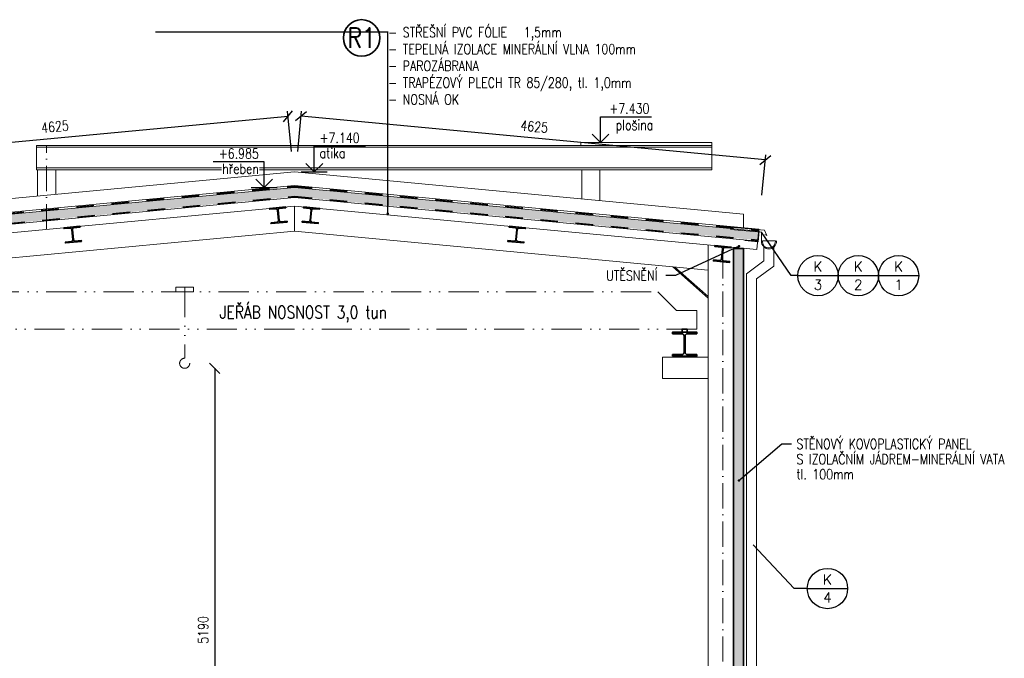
# Model space of a CAD drawing. Header units: millimetres. Extents: x -25606 to 96684, y -22894 to 47132.
# Tile 5 of 89: x -18746 to -8977, y -10000 to -3666. Entities that reach past the tile are written whole.
import ezdxf
from ezdxf import colors
from ezdxf.entities.mleader import LeaderData, LeaderLine
from ezdxf.enums import TextEntityAlignment as Align
from ezdxf.math import Vec2, Vec3

# ---------------------------------------------------------------- set-up
doc = ezdxf.new("R2010")
doc.units = ezdxf.units.MM
doc.header["$LTSCALE"] = 50
for name, pattern in [('A_CARA_15', [7.6, 5, -1.3, 0, -1.3]), ('A_CARA_16', [11.4, 6, -1.8, 0, -1.8, 0, -1.8]), ('IZOL', [3.5, 1.75, -1.75])]:
    doc.linetypes.add(name, pattern=pattern)
doc.layers.get('Defpoints').update_dxf_attribs({"color": 132})
for name, color, linetype, lineweight in [('CA_HYDROIZOLACE', 62, 'IZOL', 35), ('CA_KOTY', 3, 'Continuous', 25), ('CA_LEHOPL', 93, 'Continuous', 35), ('CA_OK18', 5, 'Continuous', 18), ('CA_OK35', 62, 'Continuous', 35), ('CA_OSY', 5, 'A_CARA_15', 18), ('CA_POHHRA18', 8, 'Continuous', 18), ('CA_PSVBUB', 3, 'Continuous', 25), ('CA_SRAFY', 9, 'Continuous', 13), ('CA_TEXT25', 7, 'Continuous', 25), ('CA_TEXT35', 62, 'Continuous', 35), ('CA_TG', 9, 'A_CARA_16', 13)]:
    doc.layers.add(name, color=color, linetype=linetype, lineweight=lineweight)
doc.layers.add('Obrysy', color=2, linetype='Continuous')
doc.styles.add('ROMANS', font='romans.shx', dxfattribs={"width": 0.8})
doc.styles.get("Standard").update_dxf_attribs({"font": 'romans.shx'})
doc.dimstyles.new('A-50_(2.5)', dxfattribs={"dimscale": 50, "dimtxt": 2, "dimasz": 2, "dimexe": 1, "dimexo": 2, "dimgap": 0, "dimtad": 0, "dimdec": 0, "dimrnd": 1, "dimtxsty": 'ROMANS', "dimblk1": 'OBLIQUE', "dimblk2": 'OBLIQUE', "dimsah": 1, "dimcen": 2, "dimclrd": 256, "dimclre": 256, "dimclrt": 256, "dimadec": 1, "dimazin": 2, "dimtfac": 0.714286, "dimtdec": 0, "dimtmove": 0, "dimatfit": 3, "dimldrblk": 'DOTSMALL', "dimfxl": 7, "dimfxlon": 1, "dimtvp": 1.142857, "dimtfill": 1, "dimtolj": 1, "dimlwd": -1, "dimlwe": -1, "dimarcsym": 0})

# ---------------------------------------------------------------- blocks, each defined once
blk = doc.blocks.new('_Dot')
at = {"layer": 'Obrysy', "color": 0, "lineweight": -2}
blk.add_line((-0.5, 0), (-1, 0), dxfattribs=at)
at = {"layer": 'Obrysy', "color": 0, "const_width": 0.5}
blk.add_lwpolyline([(-0.25, 0, 1), (0.25, 0, 1)], format="xyb", close=True, dxfattribs=at)
blk = doc.blocks.new('_Oblique')
at = {"color": 0, "linetype": 'ByBlock', "lineweight": -2}
blk.add_line((-0.5, -0.5), (0.5, 0.5), dxfattribs=at)
blk = doc.blocks.new('*D162')
at = {"layer": 'CA_KOTY', "transparency": 16777216}
for p, q in [((-16811.2, -7123.6), (-16811.2, -12313.6)), ((-16761.7, -7123.6), (-16761.2, -7123.6)), ((-16547.1, -12313.6), (-16861.2, -12313.6))]:
    blk.add_line(p, q, dxfattribs=at)
at = {"layer": 'Defpoints', "color": 0, "transparency": 16777216}
for p in [(-17109.1, -7123.6, -281250), (-16811.2, -12313.6), (-16447.1, -12313.6)]:
    blk.add_point(p, dxfattribs=at)
at = {"layer": 'CA_KOTY', "transparency": 16777216, "xscale": 100, "yscale": 100, "zscale": 100}
for p, rotation in [((-16811.2, -7123.6), 90), ((-16811.2, -12313.6), 270)]:
    blk.add_blockref('_Oblique', p, dxfattribs=dict(at, rotation=rotation))
at = {"layer": 'CA_KOTY', "transparency": 16777216, "insert": (-16925.5, -9718.6), "char_height": 100, "attachment_point": 5, "rotation": 90, "style": 'ROMANS', "bg_fill": 3, "box_fill_scale": 1.1, "bg_fill_color": 256, "bg_fill_true_color": 13158600, "bg_fill_transparency": 0}
blk.add_mtext('\\A1;5190', dxfattribs=at)
blk = doc.blocks.new('_DotSmall')
at = {"color": 0, "linetype": 'ByBlock', "const_width": 0.5}
blk.add_lwpolyline([(-0.0625, 0, 1), (0.0625, 0, 1)], format="xyb", close=True, dxfattribs=at)
blk = doc.blocks.new('*D260')
at = {"layer": 'CA_KOTY', "transparency": 16777216}
for p, q in [((-16050.3, -4971.7), (-16087.8, -4573.5)), ((-20688.1, -5056.7), (-16083.1, -4623.3)), ((-20655.3, -5405.1), (-20692.8, -5006.9))]:
    blk.add_line(p, q, dxfattribs=at)
at = {"layer": 'Defpoints', "color": 0, "transparency": 16777216}
for p in [(-16083.1, -4623.3), (-16018.5, -5310.2), (-20623.5, -5743.6)]:
    blk.add_point(p, dxfattribs=at)
at = {"layer": 'CA_KOTY', "transparency": 16777216, "xscale": 100, "yscale": 100, "zscale": 100}
for p, rotation in [((-16083.1, -4623.3), 5.376705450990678), ((-20688.1, -5056.7), 185.3767054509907)]:
    blk.add_blockref('_Oblique', p, dxfattribs=dict(at, rotation=rotation))
at = {"layer": 'CA_KOTY', "transparency": 16777216, "insert": (-18396.3, -4726.2), "char_height": 100, "attachment_point": 5, "rotation": 5.37671, "style": 'ROMANS', "bg_fill": 3, "box_fill_scale": 1.1, "bg_fill_color": 256, "bg_fill_true_color": 13158600, "bg_fill_transparency": 0}
blk.add_mtext('\\A1;4625', dxfattribs=at)
blk = doc.blocks.new('*D261')
at = {"layer": 'CA_KOTY', "transparency": 16777216}
for p, q in [((-15986.6, -4971.7), (-15949.1, -4573.5)), ((-11348.8, -5056.7), (-15953.8, -4623.3)), ((-11381.6, -5405.1), (-11344.1, -5006.9))]:
    blk.add_line(p, q, dxfattribs=at)
at = {"layer": 'Defpoints', "color": 0, "transparency": 16777216}
for p in [(-15953.8, -4623.3), (-16018.5, -5310.2), (-11413.5, -5743.6)]:
    blk.add_point(p, dxfattribs=at)
at = {"layer": 'CA_KOTY', "transparency": 16777216, "xscale": 100, "yscale": 100, "zscale": 100}
for p, rotation in [((-15953.8, -4623.3), 174.6232945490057), ((-11348.8, -5056.7), 354.6232945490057)]:
    blk.add_blockref('_Oblique', p, dxfattribs=dict(at, rotation=rotation))
at = {"layer": 'CA_KOTY', "transparency": 16777216, "insert": (-13640.6, -4726.2), "char_height": 100, "attachment_point": 5, "rotation": 354.62329, "style": 'ROMANS', "bg_fill": 3, "box_fill_scale": 1.1, "bg_fill_color": 256, "bg_fill_true_color": 13158600, "bg_fill_transparency": 0}
blk.add_mtext('\\A1;4625', dxfattribs=at)
blk = doc.blocks.new('bub')
at = {"layer": 'CA_TEXT35'}
blk.add_circle((0, 362), 362, dxfattribs=at)
at = {"layer": 'CA_TEXT35', "style": 'ROMANS', "width": 0.8}
blk.add_attdef('C', text='', height=402, dxfattribs=at).set_placement((-2, 364), align=Align.MIDDLE_CENTER)
blk = doc.blocks.new('VYROBEK')
blk.add_line((-2, 0), (2, 0))
blk.add_circle((0, 0), 2)
for tag, p in [('ZNACKA', (0, 0.4)), ('TYP', (0, -1.4))]:
    blk.add_attdef(tag, text='', height=1).set_placement(p, align=Align.CENTER)

msp = doc.modelspace()

# ---------------------------------------------------------------- hatches: boundary and pattern name
at = {"layer": 'CA_SRAFY'}
h = msp.add_hatch(dxfattribs=at)
h.set_pattern_fill('HONEY', color=256, scale=12)
h.paths.add_polyline_path([(-16018.46, -5420.69), (-11423.78, -5853.13), (-11415.34, -5763.53), (-16018.46, -5330.3), (-20621.58, -5763.53), (-20613.15, -5853.13)])
h = msp.add_hatch(dxfattribs=at)
h.set_pattern_fill('FP_72', color=256, scale=0.5, angle=246.422, style=0, pattern_type=2)
h.set_pattern_definition([(156.422, (-11567.878, -1491.433), (-99.38447, 6e-06), [17.1605, -9.053, 45.166, -9.053, -28.0045]), (156.422, (-11567.878, -1491.433), (-99.38447, 6e-06), [-80.4325, 17.1605, -10.844]), (203.578, (-11567.88, -1517.457), (0.00019, -43.37448), [17.1605, -9.053, 45.166, -9.053, -28.0045]), (203.578, (-11567.88, -1517.457), (0.00019, -43.37448), [-80.4325, 17.1605, -10.844]), (90, (-11567.88, -1517.46), (-99.384, 4e-13), [26.0245, -17.3495]), (90, (-11657.32, -1495.77), (-99.384, 4e-13), [26.0245, -17.3495]), (180, (-11583.606, -1524.32), (-1e-13, -43.375), [8.2965, -91.0875]), (180, (-11633.3, -1502.634), (-1e-13, -43.375), [8.2965, -91.0875]), (180, (-11583.607, -1484.57), (-1e-13, -43.375), [8.2965, -91.0875]), (180, (-11633.3, -1462.88), (-1e-13, -43.375), [8.2965, -91.0875])])
h.paths.add_polyline_path([(-11562.91, -5933.6), (-11562.91, -12003.6), (-11662.91, -12003.6), (-11662.91, -5933.6)])

# ---------------------------------------------------------------- linework, layer by layer
at = {"layer": 'CA_HYDROIZOLACE', "ltscale": 2}
for points in [[(-20622.52, -5753.57), (-16018.46, -5320.25), (-11414.41, -5753.57)], [(-20613.15, -5853.13), (-16018.46, -5420.69), (-11423.78, -5853.13)]]:
    msp.add_lwpolyline(points, dxfattribs=at)
at = {"layer": 'CA_KOTY'}
for p, q in [((-15952.77, -5174.63), (-15693.88, -5174.63)), ((-16449.64, -5330.3), (-16190.76, -5330.3))]:
    msp.add_line(p, q, dxfattribs=at)
for points in [[(-13067.32, -4799.6), (-12983.32, -4883.6), (-12899.32, -4799.6), (-12983.32, -4883.6), (-13067.32, -4799.6), (-12983.32, -4883.6), (-12983.32, -4627.69), (-12476.19, -4627.69)], [(-15907.32, -5090.63), (-15823.32, -5174.63), (-15739.32, -5090.63), (-15823.32, -5174.63), (-15907.32, -5090.63), (-15823.32, -5174.63), (-15823.32, -4918.72), (-15316.19, -4918.72)], [(-16236.2, -5246.3), (-16320.2, -5330.3), (-16404.2, -5246.3), (-16320.2, -5330.3), (-16236.2, -5246.3), (-16320.2, -5330.3), (-16320.2, -5074.38), (-16827.34, -5074.38)]]:
    msp.add_lwpolyline(points, dxfattribs=at)
at = {"layer": 'CA_LEHOPL'}
for p, q in [((-11663.46, -12013.6), (-11663.46, -5933.6)), ((-11563.46, -5933.6), (-11663.46, -5933.6)), ((-11563.46, -12013.6), (-11563.46, -5933.6))]:
    msp.add_line(p, q, dxfattribs=at)
at = {"layer": 'CA_OK18'}
for p, q in [((-11878.46, -4930.6), (-18578.46, -4930.6)), ((-11878.46, -5136.6), (-18578.46, -5136.6))]:
    msp.add_line(p, q, dxfattribs=at)
at = {"layer": 'CA_OK18', "ltscale": 0.25}
for p, q in [((-16018.46, -5764.71), (-16018.46, -5513.6)), ((-16018.46, -5764.71), (-20123.46, -6151.06)), ((-11913.46, -6151.06), (-16018.46, -5764.71)), ((-11913.46, -5899.95), (-11913.46, -12273.6)), ((-12265.38, -6117.94), (-11913.46, -6426.73)), ((-11913.46, -6410.1), (-12244.15, -6119.93))]:
    msp.add_line(p, q, dxfattribs=at)
at = {"layer": 'CA_OK18'}
for points in [[(-11878.46, -4913.6), (-13178.46, -4913.6), (-13178.46, -4883.6), (-11878.46, -4883.6)], [(-18578.46, -5153.6), (-11878.46, -5153.6), (-11878.46, -4913.6), (-18578.46, -4913.6)]]:
    msp.add_lwpolyline(points, close=True, dxfattribs=at)
for points in [[(-18568.46, -5414.63), (-18568.46, -5153.6), (-18388.46, -5153.6), (-18388.46, -5397.69)], [(-13168.46, -5442.87), (-13168.46, -5153.6), (-12988.46, -5153.6), (-12988.46, -5459.81)]]:
    msp.add_lwpolyline(points, dxfattribs=at)
at = {"layer": 'CA_OK18', "ltscale": 0.25}
for points in [[(-20621.58, -5763.53), (-16018.46, -5330.3), (-11415.34, -5763.53)], [(-20612.21, -5863.09), (-16018.46, -5430.74), (-11424.71, -5863.09)], [(-20604.48, -5945.23), (-16018.46, -5513.6), (-11432.44, -5945.23)]]:
    msp.add_lwpolyline(points, dxfattribs=at)
for points in [[(-11913.46, -7013.6), (-12368.46, -7013.6), (-12368.46, -7223.6), (-11913.46, -7223.6)], [(-12038.46, -7013.6), (-12258.46, -7013.6), (-12258.46, -7003.6), (-12038.46, -7003.6)]]:
    msp.add_lwpolyline(points, close=True, dxfattribs=at)
at = {"layer": 'CA_OK35'}
for points in [[(-16252.75, -5679.28), (-16191.02, -5673.47, 0.4142136), (-16177.49, -5657.13), (-16187.24, -5553.59, 0.4142134), (-16203.58, -5540.06), (-16265.3, -5545.87), (-16266.15, -5536.91), (-16106.85, -5521.92), (-16106.01, -5530.88), (-16167.73, -5536.69, 0.4142136), (-16181.26, -5553.03), (-16171.52, -5656.57, 0.4142134), (-16155.18, -5670.1), (-16093.45, -5664.29), (-16092.61, -5673.25), (-16251.9, -5688.24), (-16252.75, -5679.28)], [(-15943.47, -5664.29), (-15881.74, -5670.1, 0.4142136), (-15865.4, -5656.57), (-15855.66, -5553.03, 0.4142136), (-15869.18, -5536.69), (-15930.91, -5530.88), (-15930.07, -5521.92), (-15770.77, -5536.91), (-15771.61, -5545.87), (-15833.34, -5540.06, 0.4142134), (-15849.68, -5553.59), (-15859.43, -5657.14, 0.4142136), (-15845.9, -5673.48), (-15784.17, -5679.28), (-15785.01, -5688.25), (-15944.31, -5673.25), (-15943.47, -5664.29)], [(-18293.73, -5871.38), (-18232, -5865.57, 0.4142136), (-18218.47, -5849.23), (-18228.22, -5745.68, 0.4142134), (-18244.56, -5732.16), (-18306.28, -5737.97), (-18307.13, -5729.01), (-18147.83, -5714.01), (-18146.99, -5722.97), (-18208.71, -5728.78, 0.4142136), (-18222.24, -5745.12), (-18212.5, -5848.66, 0.4142134), (-18196.16, -5862.19), (-18134.43, -5856.38), (-18133.59, -5865.34), (-18292.88, -5880.34), (-18293.73, -5871.38)], [(-13902.49, -5856.38), (-13840.76, -5862.19, 0.4142136), (-13824.42, -5848.67), (-13814.67, -5745.12, 0.4142136), (-13828.2, -5728.78), (-13889.93, -5722.97), (-13889.09, -5714.01), (-13729.79, -5729.01), (-13730.63, -5737.97), (-13792.36, -5732.16, 0.4142134), (-13808.7, -5745.69), (-13818.45, -5849.23, 0.4142136), (-13804.92, -5865.57), (-13743.19, -5871.38), (-13744.03, -5880.34), (-13903.33, -5865.34), (-13902.49, -5856.38)], [(-11861.51, -6048.48), (-11799.78, -6054.29, 0.4142136), (-11783.44, -6040.76), (-11773.69, -5937.21, 0.4142136), (-11787.22, -5920.87), (-11848.95, -5915.07), (-11848.11, -5906.1), (-11688.81, -5921.1), (-11689.65, -5930.06), (-11751.38, -5924.25, 0.4142134), (-11767.72, -5937.78), (-11777.47, -6041.32, 0.4142136), (-11763.94, -6057.66), (-11702.21, -6063.47), (-11703.05, -6072.43), (-11862.35, -6057.44), (-11861.51, -6048.48)], [(-12268.46, -7003.6), (-12268.46, -6986.6), (-12174.46, -6986.6, 0.4142136), (-12153.46, -6965.6), (-12153.46, -6801.6, 0.4142136), (-12174.46, -6780.6), (-12268.46, -6780.6), (-12268.46, -6763.6), (-12028.46, -6763.6), (-12028.46, -6780.6), (-12122.46, -6780.6, 0.4142136), (-12143.46, -6801.6), (-12143.46, -6965.6, 0.4142136), (-12122.46, -6986.6), (-12028.46, -6986.6), (-12028.46, -7003.6), (-12268.46, -7003.6)]]:
    msp.add_lwpolyline(points, format="xyb", close=True, dxfattribs=at)
at = {"layer": 'CA_OK35', "elevation": -281250}
msp.add_lwpolyline([(-12173.46, -6763.6), (-12123.46, -6763.6), (-12123.46, -6733.6), (-12173.46, -6733.6), (-12173.46, -6763.6)], close=True, dxfattribs=at)
at = {"layer": 'CA_OSY'}
for p, q in [((-18478.46, -5745.13), (-18478.46, -4913.6)), ((-11768.46, -12313.6), (-11768.46, -5913.6))]:
    msp.add_line(p, q, dxfattribs=at)
at = {"layer": 'CA_POHHRA18'}
msp.add_line((-11432.44, -5945.23), (-11413.47, -5743.62), dxfattribs=at)
for points in [[(-20473.46, -5729.5), (-20473.46, -5593.93), (-16018.46, -5174.63), (-11563.46, -5593.93), (-11563.46, -5729.5)], [(-20623.46, -5743.62), (-16018.46, -5310.21), (-11413.47, -5743.62)], [(-11471.96, -5753.18), (-11409.9, -5759.02), (-11420.2, -5868.54), (-11552.48, -5856.09)], [(-11362.03, -5920.27), (-11362.03, -6058.89), (-11534.31, -6186.78), (-11534.31, -11895.74), (-11371.36, -11982.21), (-11371.36, -12363.6)], [(-11262.03, -5920.25), (-11262.03, -6109.2), (-11434.31, -6237.08), (-11434.31, -11835.6), (-11271.36, -11922.06), (-11271.36, -12363.6)]]:
    msp.add_lwpolyline(points, dxfattribs=at)
at = {"layer": 'CA_POHHRA18', "ltscale": 1.2}
for points in [[(-11692.05, -5745.11), (-11387.05, -5773.82), (-11387.05, -5864.36, 1), (-11237.05, -5864.36), (-11237.05, -5859.85)], [(-11247.05, -5864.36), (-11247.05, -5857.66), (-11377.04, -5857.66), (-11377.05, -5864.36, 1), (-11247.05, -5864.36)]]:
    msp.add_lwpolyline(points, format="xyb", dxfattribs=at)
msp.add_lwpolyline([(-11662.62, -5725.99), (-11357.62, -5754.7), (-11332.18, -5805.52), (-11352.13, -5796.75)], dxfattribs=at)
at = {"layer": 'CA_PSVBUB'}
msp.add_lwpolyline([(-10931.7, -9307.48), (-11063.43, -9307.48), (-11469.2, -8872.93)], dxfattribs=at)
at = {"layer": 'CA_TG', "elevation": -281250}
for points in [[(-17196.86, -6363.6), (-17021.33, -6363.6), (-17021.33, -6316.97), (-17196.86, -6316.97)], [(-20008.46, -6733.6), (-20008.46, -6548.6), (-19808.46, -6548.6), (-19623.46, -6363.6), (-12413.46, -6363.6), (-12228.46, -6548.6), (-12028.46, -6548.6), (-12028.46, -6733.6)]]:
    msp.add_lwpolyline(points, close=True, dxfattribs=at)
msp.add_lwpolyline([(-17109.09, -6316.97), (-17109.09, -7023.6, 2.4142136), (-17059.09, -7073.6)], format="xyb", dxfattribs=at)

# ---------------------------------------------------------------- block references
at = {"layer": 'CA_PSVBUB', "xscale": 100, "yscale": 100, "zscale": 100}
for p, values in [((-10825.79, -6204.39), {'ZNACKA': 'K', 'TYP': '3'}), ((-10425.79, -6204.39), {'ZNACKA': 'K', 'TYP': '2'}), ((-10025.79, -6204.39), {'ZNACKA': 'K', 'TYP': '1'}), ((-10731.7, -9307.48), {'ZNACKA': 'K', 'TYP': '4'})]:
    msp.add_blockref('VYROBEK', p, dxfattribs=at).add_auto_attribs(values)
at = {"layer": 'CA_TEXT35', "xscale": 0.5, "yscale": 0.5, "zscale": 0.5}
msp.add_blockref('bub', (-15353.76, -4027.27), dxfattribs=at).add_auto_attribs({'C': 'R1'})

# ---------------------------------------------------------------- texts
at = {"layer": 'CA_KOTY', "insert": (-12895.57, -4596.69), "char_height": 100, "attachment_point": 7, "style": 'ROMANS', "bg_fill": 3, "box_fill_scale": 1.05, "bg_fill_color": 256, "bg_fill_transparency": 0}
msp.add_mtext('+7.430', dxfattribs=at)
at = {"layer": 'CA_TG', "style": 'ROMANS', "width": 0.8}
msp.add_text('JEŘÁB NOSNOST 3,0 tun', height=125, dxfattribs=at).set_placement((-16761.88, -6630.27))

# ---------------------------------------------------------------- leaders
at = {"layer": 'CA_TEXT25'}
ml = msp.add_multileader_mtext('Standard', dxfattribs=at)
ml.set_content('\\A1;\\pxql,t38.4,40,41.6,43.2,44.8,46.4,48,49.6,51.2;- STŘEŠNÍ PVC FÓLIE   1,5mm\\P- TEPELNÁ IZOLACE MINERÁLNÍ VLNA 100mm\\P- PAROZÁBRANA\\P- TRAPÉZOVÝ PLECH TR 85/280, tl. 1,0mm\\P- NOSNÁ OK', color=256, style='ROMANS')
ml.set_leader_properties()
ml.set_arrow_properties(name='DOT')
ml.build(insert=Vec2(0, 0))
ml.multileader.update_dxf_attribs({"text_right_attachment_type": 6, "dogleg_length": 5, "arrow_head_size": 25})
ctx = ml.context
ctx.base_point, ctx.char_height, ctx.arrow_head_size, ctx.landing_gap_size, ctx.plane_origin = Vec3(-15089.25, -3790.53), 100, 25, 0, Vec3(-32765.57, -1408.15)
ctx.right_attachment = 6
notes = []
notes.append((ctx, [(0, (1, 1, 0), (-15094.25, -3790.53), (1, 0), 5, [(0, [(-15094.25, -5588.89), (-15094.25, -5457.33), (-15094.25, -5398.73), (-15094.25, -5518.58)], 0, [])])]))
ctx.mtext.insert, ctx.mtext.rotation, ctx.mtext.defined_height, ctx.mtext.line_spacing_style, ctx.mtext.flow_direction = Vec3(-15089.25, -3740.53), 6.2831853, 66.67, 2, 5
for ctx, leaders in notes:
    for number, flags, end, landing, length, lines in leaders:
        leader = LeaderData()
        leader.index, (leader.has_last_leader_line, leader.has_dogleg_vector, leader.attachment_direction) = number, flags
        leader.last_leader_point, leader.dogleg_vector, leader.dogleg_length = Vec3(end), Vec3(landing), length
        for number, points, colour, breaks in lines:
            line = LeaderLine()
            line.index, line.vertices, line.color, line.breaks = number, Vec3.list(points), colors.encode_raw_color(colour), breaks
            leader.lines.append(line)
        ctx.leaders.append(leader)

# ---------------------------------------------------------------- next in the draw order: texts
at = {"layer": 'CA_KOTY', "char_height": 100, "width": 1.833200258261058e-12, "style": 'ROMANS', "bg_fill": 3, "box_fill_scale": 1.05, "bg_fill_color": 256, "bg_fill_transparency": 0}
for s, insert, attachment_point in [('plošina', (-12832.97, -4793.48), 7), ('+6.985', (-16373.1, -5043.38), 9)]:
    msp.add_mtext(s, dxfattribs=dict(at, insert=insert, attachment_point=attachment_point))
at = {"layer": 'CA_KOTY', "insert": (-15770.42, -4887.72), "char_height": 100, "attachment_point": 7, "style": 'ROMANS', "bg_fill": 3, "box_fill_scale": 1.05, "bg_fill_color": 256, "bg_fill_transparency": 0}
msp.add_mtext('+7.140', dxfattribs=at)

# ---------------------------------------------------------------- next in the draw order: dimensions: what is measured, and where the dimension line sits
at = {"layer": 'CA_KOTY'}
dim = msp.add_linear_dim(base=(-16811.21, -12313.6), p1=(-17109.09, -7123.6, -281250), p2=(-16447.07, -12313.6), angle=90, dimstyle='A-50_(2.5)', dxfattribs=at)
dim.commit()
dim.dimension.update_dxf_attribs({"geometry": '*D162', "text_midpoint": (-16925.5, -9718.6)})

# ---------------------------------------------------------------- next in the draw order: leaders
at = {"layer": 'CA_TEXT25'}
ml = msp.add_multileader_mtext('Standard', dxfattribs=at)
ml.set_content('\\A1;UTĚSNĚNÍ', color=256, style='ROMANS')
ml.set_leader_properties()
ml.set_arrow_properties(name='DOT')
ml.build(insert=Vec2(0, 0))
ml.multileader.update_dxf_attribs({"dogleg_length": 50, "arrow_head_size": 25})
ctx = ml.context
ctx.base_point, ctx.char_height, ctx.arrow_head_size, ctx.landing_gap_size, ctx.plane_origin = Vec3(-12976.3, -6203.52), 100, 25, 50, Vec3(1381.55, -22072.39)
notes = []
notes.append((ctx, [(0, (1, 1, 0), (-12239.33, -6203.52), (-1, 0), 96.03, [(1, [(-11609.3, -5911.9)], 0, [])])]))
ctx.mtext.insert, ctx.mtext.defined_height, ctx.mtext.line_spacing_factor, ctx.mtext.line_spacing_style, ctx.mtext.flow_direction = Vec3(-12926.3, -6153.52), 1.341504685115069e-11, 0.9, 2, 5
ctx.mtext.has_bg_fill, ctx.mtext.bg_color, ctx.mtext.bg_scale_factor, ctx.mtext.bg_transparency, ctx.mtext.use_window_bg_color = 1, -1073741824, 1, 0, 1
ml = msp.add_multileader_mtext('Standard', dxfattribs=at)
ml.set_content('\\A1;STĚNOVÝ KOVOPLASTICKÝ PANEL\\PS IZOLAČNÍM JÁDREM-MINERÁLNÍ VATA\\Ptl. 100mm', color=256, style='ROMANS')
ml.set_leader_properties()
ml.set_arrow_properties(name='DOT')
ml.build(insert=Vec2(0, 0))
ml.multileader.update_dxf_attribs({"dogleg_length": 50, "arrow_head_size": 25})
ctx = ml.context
ctx.base_point, ctx.char_height, ctx.arrow_head_size, ctx.landing_gap_size, ctx.plane_origin = Vec3(-11089.03, -7874.07), 100, 25, 50, Vec3(3268.83, -23742.94)
notes.append((ctx, [(1, (1, 1, 0), (-11185.05, -7874.07), (1, 0), 96.03, [(1, [(-11609.47, -8236.07)], 0, [])])]))
ctx.mtext.insert, ctx.mtext.defined_height, ctx.mtext.line_spacing_factor, ctx.mtext.line_spacing_style, ctx.mtext.flow_direction = Vec3(-11039.03, -7824.07), 1.341504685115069e-11, 0.9, 2, 5
ctx.mtext.has_bg_fill, ctx.mtext.bg_color, ctx.mtext.bg_scale_factor, ctx.mtext.bg_transparency, ctx.mtext.use_window_bg_color = 1, -1073741824, 1, 0, 1
for ctx, leaders in notes:
    for number, flags, end, landing, length, lines in leaders:
        leader = LeaderData()
        leader.index, (leader.has_last_leader_line, leader.has_dogleg_vector, leader.attachment_direction) = number, flags
        leader.last_leader_point, leader.dogleg_vector, leader.dogleg_length = Vec3(end), Vec3(landing), length
        for number, points, colour, breaks in lines:
            line = LeaderLine()
            line.index, line.vertices, line.color, line.breaks = number, Vec3.list(points), colors.encode_raw_color(colour), breaks
            leader.lines.append(line)
        ctx.leaders.append(leader)

# ---------------------------------------------------------------- next in the draw order: texts
at = {"layer": 'CA_KOTY', "insert": (-15770.42, -5038.51), "char_height": 100, "width": 1.833200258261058e-12, "attachment_point": 7, "style": 'ROMANS', "bg_fill": 3, "box_fill_scale": 1.05, "bg_fill_color": 256, "bg_fill_transparency": 0}
msp.add_mtext('atika', dxfattribs=at)
at = {"layer": 'CA_KOTY', "insert": (-16373.1, -5194.17), "char_height": 100, "attachment_point": 9, "style": 'ROMANS', "bg_fill": 3, "box_fill_scale": 1.05, "bg_fill_color": 256, "bg_fill_transparency": 0}
msp.add_mtext('hřeben', dxfattribs=at)

# ---------------------------------------------------------------- next in the draw order: dimensions: what is measured, and where the dimension line sits
at = {"layer": 'CA_KOTY'}
dim = msp.add_linear_dim(base=(-16083.12, -4623.27), p1=(-20623.46, -5743.62), p2=(-16018.46, -5310.21), angle=5.376705, dimstyle='A-50_(2.5)', override={"dimtmove": 1}, dxfattribs=at)
dim.commit()
dim.dimension.update_dxf_attribs({"geometry": '*D260', "text_midpoint": (-18396.32, -4726.19)})

# ---------------------------------------------------------------- next in the draw order: dimensions: what is measured, and where the dimension line sits
dim = msp.add_linear_dim(base=(-15953.81, -4623.27), p1=(-11413.47, -5743.62), p2=(-16018.46, -5310.21), angle=174.623295, dimstyle='A-50_(2.5)', override={"dimtmove": 1}, dxfattribs=at)
dim.commit()
dim.dimension.update_dxf_attribs({"geometry": '*D261', "text_midpoint": (-13640.61, -4726.19)})

# ---------------------------------------------------------------- next in the draw order: linework, layer by layer
at = {"layer": 'CA_PSVBUB'}
msp.add_lwpolyline([(-11025.79, -6204.39), (-11091.65, -6204.39), (-11387.05, -5773.82)], dxfattribs=at)

doc.saveas('drawing.dxf')
